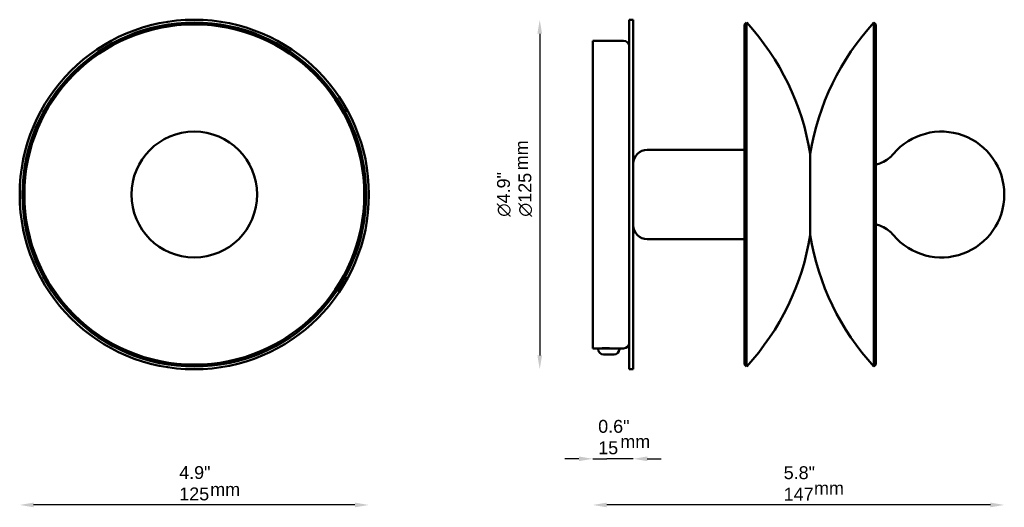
# Model space of a CAD drawing. Header units: millimetres. Extents: x 258 to 610, y 209 to 383.
import ezdxf

# ---------------------------------------------------------------- set-up
doc = ezdxf.new("R2010")
doc.units = ezdxf.units.MM
doc.header["$LTSCALE"] = 2
for name, color, linetype, lineweight in [('Symbol (ISO)', 7, 'Continuous', 25), ('Widoczne (ISO)', 7, 'Continuous', 50), ('Wymiar (ISO)', 7, 'Continuous', 25)]:
    doc.layers.add(name, color=color, linetype=linetype, lineweight=lineweight)
doc.styles.add('Tekst notatki (ISO)', font='arial.ttf')
doc.dimstyles.new('Domyślne (ISO)', dxfattribs={"dimscale": 2, "dimtxt": 2.3, "dimasz": 2.5, "dimexe": 3.175, "dimexo": 0, "dimgap": 0.762, "dimtad": 1, "dimdec": 1, "dimlfac": 0.03937, "dimzin": 0, "dimdsep": 46, "dimtxsty": 'Tekst notatki (ISO)', "dimcen": 0.09, "dimdle": 10, "dimclrd": 256, "dimclre": 256, "dimclrt": 256, "dimazin": 2, "dimtfac": 1, "dimtmove": 0, "dimatfit": 3, "dimfxl": 0, "dimtolj": 1, "dimlwd": -1, "dimlwe": -1, "dimarcsym": 0})

# ---------------------------------------------------------------- blocks, each defined once
blk = doc.blocks.new('*D4')
at = {"layer": 'Defpoints', "color": 0, "transparency": 16777216}
for p in [(610.27, 320.62), (462.97, 265.62), (462.97, 209.62)]:
    blk.add_point(p, dxfattribs=at)
at = {"layer": 'Wymiar (ISO)', "transparency": 16777216}
blk.add_line((605.27, 209.62), (467.97, 209.62), dxfattribs=at)
for points in [[(467.97, 210.46), (467.97, 208.79), (462.97, 209.62)], [(605.27, 210.46), (605.27, 208.79), (610.27, 209.62)]]:
    blk.add_solid(points, dxfattribs=at)
at = {"layer": 'Wymiar (ISO)', "transparency": 16777216, "insert": (531.29, 223.45), "char_height": 4.6, "attachment_point": 1, "style": 'Tekst notatki (ISO)'}
blk.add_mtext('\\A1;5.8"\\P147', dxfattribs=at)
blk = doc.blocks.new('*D5')
at = {"layer": 'Defpoints', "color": 0, "transparency": 16777216}
for p in [(257.81, 320.62), (382.81, 320.62), (257.81, 209.62)]:
    blk.add_point(p, dxfattribs=at)
at = {"layer": 'Wymiar (ISO)', "transparency": 16777216}
blk.add_line((377.81, 209.62), (262.81, 209.62), dxfattribs=at)
for points in [[(262.81, 210.46), (262.81, 208.79), (257.81, 209.62)], [(377.81, 210.46), (377.81, 208.79), (382.81, 209.62)]]:
    blk.add_solid(points, dxfattribs=at)
at = {"layer": 'Wymiar (ISO)', "transparency": 16777216, "insert": (314.92, 223.5), "char_height": 4.6, "attachment_point": 1, "style": 'Tekst notatki (ISO)'}
blk.add_mtext('\\A1;\\fArial|b0|i0;{\\H4.5800;4.9"}\\P125', dxfattribs=at)
blk = doc.blocks.new('*D6')
at = {"layer": 'Defpoints', "color": 0, "transparency": 16777216}
for p in [(462.97, 265.62), (477.47, 258.12), (462.97, 226.12)]:
    blk.add_point(p, dxfattribs=at)
at = {"layer": 'Wymiar (ISO)', "transparency": 16777216}
for p, q in [((457.97, 226.12), (452.97, 226.12)), ((462.97, 226.12), (467.97, 226.12)), ((472.47, 226.12), (467.97, 226.12)), ((477.47, 226.12), (472.47, 226.12)), ((482.47, 226.12), (487.47, 226.12))]:
    blk.add_line(p, q, dxfattribs=at)
for points in [[(457.97, 226.96), (457.97, 225.29), (462.97, 226.12)], [(482.47, 226.96), (482.47, 225.29), (477.47, 226.12)]]:
    blk.add_solid(points, dxfattribs=at)
at = {"layer": 'Wymiar (ISO)', "transparency": 16777216, "insert": (464.89, 240.03), "char_height": 4.6, "attachment_point": 1, "style": 'Tekst notatki (ISO)'}
blk.add_mtext('\\A1;0.6"\\P15', dxfattribs=at)
blk = doc.blocks.new('*D7')
at = {"layer": 'Defpoints', "color": 0, "transparency": 16777216}
for p in [(475.97, 383.12), (443.97, 258.12), (475.97, 258.12)]:
    blk.add_point(p, dxfattribs=at)
at = {"layer": 'Wymiar (ISO)', "transparency": 16777216}
blk.add_line((443.97, 378.12), (443.97, 263.12), dxfattribs=at)
for points in [[(443.13, 378.12), (444.8, 378.12), (443.97, 383.12)], [(443.13, 263.12), (444.8, 263.12), (443.97, 258.12)]]:
    blk.add_solid(points, dxfattribs=at)
at = {"layer": 'Wymiar (ISO)', "transparency": 16777216, "insert": (428.69, 312.68), "char_height": 4.6, "attachment_point": 1, "rotation": 90, "style": 'Tekst notatki (ISO)'}
blk.add_mtext('\\A1;{\\fAIGDT|b0|i0;\\ln}\\fArial|b0|i0;{\\H4.6000;4.9"}\\P∅125', dxfattribs=at)

msp = doc.modelspace()

# ---------------------------------------------------------------- linework, layer by layer
at = {"layer": 'Widoczne (ISO)'}
for p, q in [((475.97, 258.12), (475.97, 383.12)), ((475.97, 383.12), (477.47, 383.12)), ((477.47, 258.12), (477.47, 383.12)), ((517.3, 381.46), (518.04, 382.12)), ((517.3, 259.79), (517.3, 381.46)), ((518.04, 259.12), (518.04, 382.12)), ((563.57, 382.12), (563.57, 259.12)), ((564.31, 381.46), (563.57, 382.12)), ((564.31, 381.46), (564.31, 259.79)), ((462.97, 375.62), (462.97, 265.62)), ((473.97, 375.62), (462.97, 375.62)), ((482.47, 336.62), (517.3, 336.62)), ((540.81, 335.12), (540.81, 306.12)), ((540.81, 306.12), (540.81, 335.12)), ((482.47, 304.62), (517.3, 304.62)), ((464.87, 265.62), (462.97, 265.62)), ((472.47, 265.62), (464.87, 265.62)), ((464.87, 265.32), (464.87, 265.62)), ((473.97, 265.62), (472.47, 265.62)), ((472.47, 265.32), (472.47, 265.62)), ((470.57, 263.42), (466.77, 263.42)), ((475.97, 258.12), (477.47, 258.12)), ((517.3, 259.79), (518.04, 259.12)), ((564.31, 259.79), (563.57, 259.12))]:
    msp.add_line(p, q, dxfattribs=at)
for radius in [62.5, 61.5, 60.83, 22.5]:
    msp.add_circle((320.31, 320.62), radius, dxfattribs=at)
for centre, radius, start, end in [((450.97, 320.62), 91, 9.1686, 42.5182), ((630.64, 320.62), 91, 137.4818, 170.8314), ((473.97, 373.62), 2, 0, 90), ((587.77, 320.62), 22.5, 220.215, 139.785), ((482.47, 331.62), 5, 90, 180), ((482.47, 309.62), 5, 180, 270), ((450.97, 320.62), 91, 317.4818, 350.8314), ((630.64, 320.62), 91, 189.1686, 222.5182), ((466.77, 265.32), 1.9, 180, 270), ((466.27, 266.02), 0.4, 270, 278.4506), ((470.57, 265.32), 1.9, 270, 0), ((473.97, 267.62), 2, 270, 0)]:
    msp.add_arc(centre, radius, start, end, dxfattribs=at)
for points, knots in [([(570.59, 335.15), (570.05, 334.51), (569.43, 333.94), (568.04, 332.9), (567.27, 332.44), (565.77, 331.74), (565.06, 331.47), (564.31, 331.24)], [1, 1, 1, 1, 1.1906229, 1.1906229, 1.3812459, 1.3812459, 1.529492, 1.529492, 1.529492, 1.529492]), ([(570.59, 306.1), (570.05, 306.74), (569.43, 307.31), (568.04, 308.35), (567.27, 308.8), (565.77, 309.51), (565.06, 309.78), (564.31, 310.01)], [1, 1, 1, 1, 1.1906229, 1.1906229, 1.3812459, 1.3812459, 1.529492, 1.529492, 1.529492, 1.529492]), ([(466.22, 265.62), (466.22, 265.62), (466.27, 265.63), (466.5, 265.64), (466.68, 265.64), (467.08, 265.65), (467.33, 265.66), (467.88, 265.67), (468.19, 265.67), (468.47, 265.67), (468.62, 265.67), (468.78, 265.67), (468.93, 265.67)], [1.0171758, 1.0171758, 1.0171758, 1.0171758, 1.1019405, 1.1019405, 1.1867051, 1.1867051, 1.2714698, 1.2714698, 1.3562344, 1.3562344, 1.3562344, 1.4016218, 1.4016218, 1.4016218, 1.4016218])]:
    msp.add_open_spline(points, degree=3, knots=knots, dxfattribs=at)

# ---------------------------------------------------------------- texts
at = {"layer": 'Symbol (ISO)', "insert": (435.13, 329.28), "char_height": 4.6, "width": 10.7076, "attachment_point": 1, "rotation": 90, "style": 'Tekst notatki (ISO)'}
msp.add_mtext('\\fArial|b0|i0;mm', dxfattribs=at)
at = {"layer": 'Symbol (ISO)', "char_height": 4.6, "width": 10.7076, "attachment_point": 1, "style": 'Tekst notatki (ISO)'}
for insert in [(472.81, 234.59), (326.02, 217.48), (542.15, 217.94)]:
    msp.add_mtext('\\fArial|b0|i0;mm', dxfattribs=dict(at, insert=insert))

# ---------------------------------------------------------------- dimensions: what is measured, and where the dimension line sits
at = {"layer": 'Wymiar (ISO)'}
for base, p1, p2, angle, text, override, picture, middle in [((443.97, 258.12), (475.97, 383.12), (475.97, 258.12), 90, '{\\fAIGDT|b0|i0;\\ln}\\fArial|b0|i0;{\\H4.6000;<>"}\\P∅125', {"dimgap": 0.762, "dimdec": 1, "dimlfac": 0.03937, "dimpost": '\\X', "dimse1": 1, "dimse2": 1, "dimtol": 0, "dimlim": 0, "dimtp": 0, "dimtm": 0, "dimtdec": 2, "dimtofl": 0, "dimatfit": 1, "dimtvp": -0.25}, '*D7', (443.97, 320.62)), ((257.81, 209.62), (382.81, 320.62), (257.81, 320.62), 180, '\\fArial|b0|i0;{\\H4.5800;<>"}\\P125', {"dimgap": 0.762, "dimdec": 1, "dimlfac": 0.03937, "dimpost": '\\X', "dimse1": 1, "dimse2": 1, "dimtol": 0, "dimlim": 0, "dimtp": 0, "dimtm": 0, "dimtdec": 2, "dimtofl": 0, "dimatfit": 1, "dimtvp": -0.25}, '*D5', (320.31, 209.62)), ((462.97, 226.12), (477.47, 258.12), (462.97, 265.62), 180, '<>"\\P15', {"dimgap": 0.762, "dimdec": 1, "dimlfac": 0.03937, "dimpost": '\\X', "dimse1": 1, "dimse2": 1, "dimtol": 0, "dimlim": 0, "dimtp": 0, "dimtm": 0, "dimtdec": 2, "dimtofl": 0, "dimtvp": -0.25}, '*D6', (470.22, 226.12))]:
    dim = msp.add_linear_dim(base=base, p1=p1, p2=p2, angle=angle, text=text, dimstyle='Domyślne (ISO)', override=override, dxfattribs=at)
    dim.commit()
    dim.dimension.update_dxf_attribs({"geometry": picture, "text_midpoint": middle, "dimtype": 160})
dim = msp.add_linear_dim(base=(462.97, 209.62), p1=(610.27, 320.62), p2=(462.97, 265.62), text='<>"\\P147', dimstyle='Domyślne (ISO)', override={"dimgap": 0.762, "dimdec": 1, "dimlfac": 0.03937, "dimpost": '\\X', "dimse1": 1, "dimse2": 1, "dimtol": 0, "dimlim": 0, "dimtp": 0, "dimtm": 0, "dimtdec": 2, "dimtofl": 0, "dimatfit": 1, "dimtvp": -0.25}, dxfattribs=at)
dim.commit()
dim.dimension.update_dxf_attribs({"geometry": '*D4', "text_midpoint": (536.62, 209.62), "dimtype": 160})

doc.saveas('drawing.dxf')
